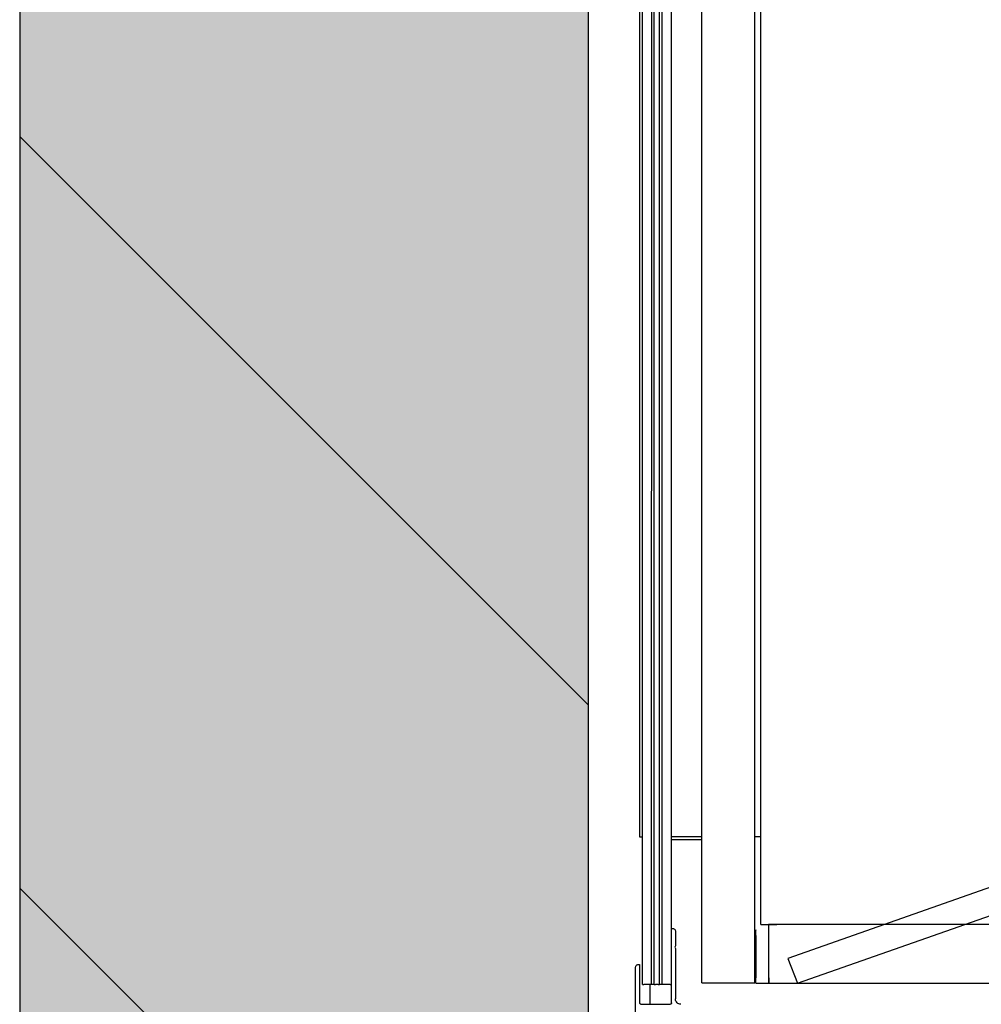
# Model space of a CAD drawing. Header units: millimetres. Extents: x 20872 to 297961, y -293704 to 213007.
# Tile 13 of 256: x 73240 to 73601, y -138664 to -138293. Entities that reach past the tile are written whole.
import ezdxf
from ezdxf.xclip import XClip

# ---------------------------------------------------------------- set-up
doc = ezdxf.new("R2010")
doc.units = ezdxf.units.MM
doc.header["$LTSCALE"] = 100
doc.header["$XCLIPFRAME"] = 2
for name, color, linetype in [('A--L20--_bovenbouw', 3, 'Continuous'), ('at_Entity', 8, 'Continuous'), ('XREFS', 9, 'Continuous')]:
    doc.layers.add(name, color=color, linetype=linetype)

# ---------------------------------------------------------------- blocks, each defined once
blk = doc.blocks.new('lblock2')
at = {"layer": 'at_Entity', "color": 1}
for p, q in [((-1364.5, 1435.999999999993), (-1364.5, 1408.999999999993)), ((-1363, 1408), (-1363, 1422.5)), ((-1362.5, 1422.999999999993), (-1351.5, 1423)), ((-1359, 1423), (-1359, 1415.500000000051)), ((-1351, 1422.499999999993), (-1351, 1394.499999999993)), ((-1349.5, 1402.01961524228), (-1349.5, 1421)), ((-1361.980384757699, 1415.500000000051), (-1361.980384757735, -55.49999999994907)), ((-1361.980384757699, 1415.500000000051), (-1361.480384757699, 1415.500000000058)), ((-1358.480384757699, 1415.500000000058), (-1361.480384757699, 1415.500000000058)), ((-1358.480384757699, 1415.500000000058), (-1358.480384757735, -55.49999999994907)), ((-1357.480384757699, 1415.500000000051), (-1358.480384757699, 1415.500000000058)), ((-1357.480384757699, 1415.500000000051), (-1357.480384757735, -55.49999999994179)), ((-1357.480384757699, 1415.500000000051), (-1356.980384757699, 1415.500000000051)), ((-1355.980384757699, 1415.500000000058), (-1356.980384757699, 1415.500000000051)), ((-1355.980384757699, 1415.500000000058), (-1355.480384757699, 1415.500000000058)), ((-1354.480384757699, 1415.500000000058), (-1355.480384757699, 1415.500000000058)), ((-1355.480384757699, 1415.500000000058), (-1355.480384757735, -55.49999999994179)), ((-1354.480384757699, 1415.500000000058), (-1354.480384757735, -55.49999999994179)), ((-1351.480384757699, 1415.500000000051), (-1354.480384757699, 1415.500000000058)), ((-1351.480384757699, 1415.500000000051), (-1351, 1415.500000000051)), ((-1339.649631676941, 1414.96293062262), (-1339.649631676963, -52.03706903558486)), ((-1337.649631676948, 1414.962973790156), (-1321.649631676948, 1414.962973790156)), ((-1319.649631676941, 1414.96293062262), (-1319.649631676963, -52.03706903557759)), ((-1319.349631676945, 1415.068510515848), (-1319.349631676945, 1413.076343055)), ((-1319.349631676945, 1415.068510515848), (-1314.349631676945, 1415.068510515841)), ((-1319.349631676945, 1397.076465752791), (-1319.349631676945, 1413.076343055)), ((-1314.464755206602, 1393.000000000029), (-1314.461768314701, 1415.068510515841)), ((-1314.461768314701, 1415.068510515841), (-364.4617683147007, 1415.068510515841)), ((-1314.349631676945, 1415.068510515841), (-1314.349631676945, 1413.076343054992)), ((-1314.349631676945, 1415.068510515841), (-348.4523581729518, 1415.068510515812)), ((-1314.349631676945, 1413.076343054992), (-1314.349631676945, 1415.068510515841)), ((-1307.212121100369, 1405.712078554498), (-1303.670163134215, 1415.063791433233)), ((-1303.670163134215, 1415.063791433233), (-1076.961768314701, 1335.369737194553)), ((-1319.349631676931, 1410.537241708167), (-1319.649631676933, 1410.537241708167)), ((-1363.5, 1408), (-1363, 1408)), ((-1080.503726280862, 1326.018024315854), (-1307.212121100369, 1405.712078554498)), ((-1349.800000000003, 1401.5), (-1349.5, 1402.01961524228)), ((-1349.500000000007, 1400.980384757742), (-1349.800000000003, 1401.5)), ((-1349.5, 1395.5), (-1349.500000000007, 1400.980384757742)), ((-1319.349631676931, 1399.537241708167), (-1319.649631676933, 1399.537241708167)), ((-1351, 1394.499999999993), (-1350.5, 1394.499999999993)), ((-1350.980384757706, 1394.499999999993), (-1350.980384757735, -31.99999999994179)), ((-1319.349631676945, 1397.076465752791), (-1319.349631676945, 1395.068648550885)), ((-1319.349631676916, 1395.005988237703), (-1319.349631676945, 1395.068648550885)), ((-1319.349631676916, 1395.005988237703), (-1319.349631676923, 1395.005972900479)), ((-1317.349631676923, 1393.000000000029), (-1317.349631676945, -29.99999999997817)), ((-1317.349631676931, 1393.000000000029), (-1311.349631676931, 1393.000000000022)), ((-364.4617683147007, 1392.999999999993), (-1314.464755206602, 1393.000000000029)), ((-361.8800719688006, 1392.999999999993), (-1311.349631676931, 1393.000000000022)), ((-1350.980384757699, 1360.999999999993), (-1339.649631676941, 1361)), ((-1362.999999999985, 4), (-1362.999999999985, 1360)), ((-1362.999999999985, 1360), (-1361.980384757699, 1359.999999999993)), ((-1339.649631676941, 1359.999999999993), (-1350.980384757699, 1360)), ((-1317.349631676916, 1360), (-1319.649631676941, 1359.999999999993))]:
    blk.add_line(p, q, dxfattribs=at)
for centre, radius, start, end in [((-1362.5, 1422.499999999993), 0.500000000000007, 90, 180), ((-1351.5, 1422.499999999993), 0.500000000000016, 0, 90), ((-1347.5, 1421), 2.00000000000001, 90, 180), ((-1363.5, 1409), 0.9999999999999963, 180, 270), ((-1350.5, 1395.5), 1.000000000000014, 270, 0)]:
    blk.add_arc(centre, radius, start, end, dxfattribs=at)
at = {"layer": 'at_Entity', "color": 1, "extrusion": (0, 0, -1)}
for centre, major_axis, start_param, end_param in [((-1337.649631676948, 1414.96293062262), (-2, 3.39728245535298e-14), 5.04838187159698e-08, 1.570796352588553), ((-1321.649631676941, 1414.96293062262), (2, -3.39728245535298e-14), 4.712388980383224, 6.283185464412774)]:
    blk.add_ellipse(centre, major_axis=major_axis, ratio=2.158377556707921e-05, start_param=start_param, end_param=end_param, dxfattribs=at)
blk = doc.blocks.new('2016-02-04 100 begane grond bestaand')
at = {"layer": 'A--L20--_bovenbouw', "linetype": 'Continuous', "lineweight": -3}
blk.add_hatch(color=249, dxfattribs=at).paths.add_polyline_path([(73454.60708812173, 11072.29697326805), (73454.62155612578, 12836.29697320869), (73240.62331132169, 13050.2987283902), (73240.60708812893, 11072.29872845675)], flags=0)
h = blk.add_hatch(dxfattribs=at)
h.set_pattern_fill('_U', color=1, scale=200, angle=134.9995300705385, style=0, pattern_type=0)
h.set_pattern_definition([(134.9995300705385, (73454.60708812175, 11072.29697326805), (-141.4225161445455, -141.4201963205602), [])])
h.paths.add_polyline_path([(73454.60708812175, 11072.29697326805), (73454.6215561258, 12836.29697320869), (73240.62331132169, 13050.2987283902), (73240.60708812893, 11072.29872845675)], flags=0)
at = {"layer": 'A--L20--_bovenbouw', "color": 3, "linetype": 'Continuous', "lineweight": -3}
for p, q in [((73240.62331132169, 13050.2987283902), (73240.60708812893, 11072.29872845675)), ((73454.60708812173, 11072.29697326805), (73454.62155612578, 12836.29697320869))]:
    blk.add_line(p, q, dxfattribs=at)
at = {"layer": 'A--L20--_bovenbouw', "xscale": -1, "rotation": 179.9995300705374}
blk.add_blockref('lblock2', (74836.85363791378, 12759.28563639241), dxfattribs=at)

msp = doc.modelspace()

# ---------------------------------------------------------------- block references
at = {"layer": 'XREFS'}
ref = msp.add_blockref('2016-02-04 100 begane grond bestaand', (-0.9999999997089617, -150000.3826230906), dxfattribs=at)
XClip(ref).set_block_clipping_path([(116767.07621438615, 29769.383600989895), (164491.5066313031, 13442.900442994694), (179861.07621438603, 13442.900442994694), (179861.07621438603, -11696.857978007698), (20873.07621438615, -11696.857978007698), (20873.07621438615, 82263.1420219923), (116767.07621438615, 82263.1420219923)])

doc.saveas('drawing.dxf')
